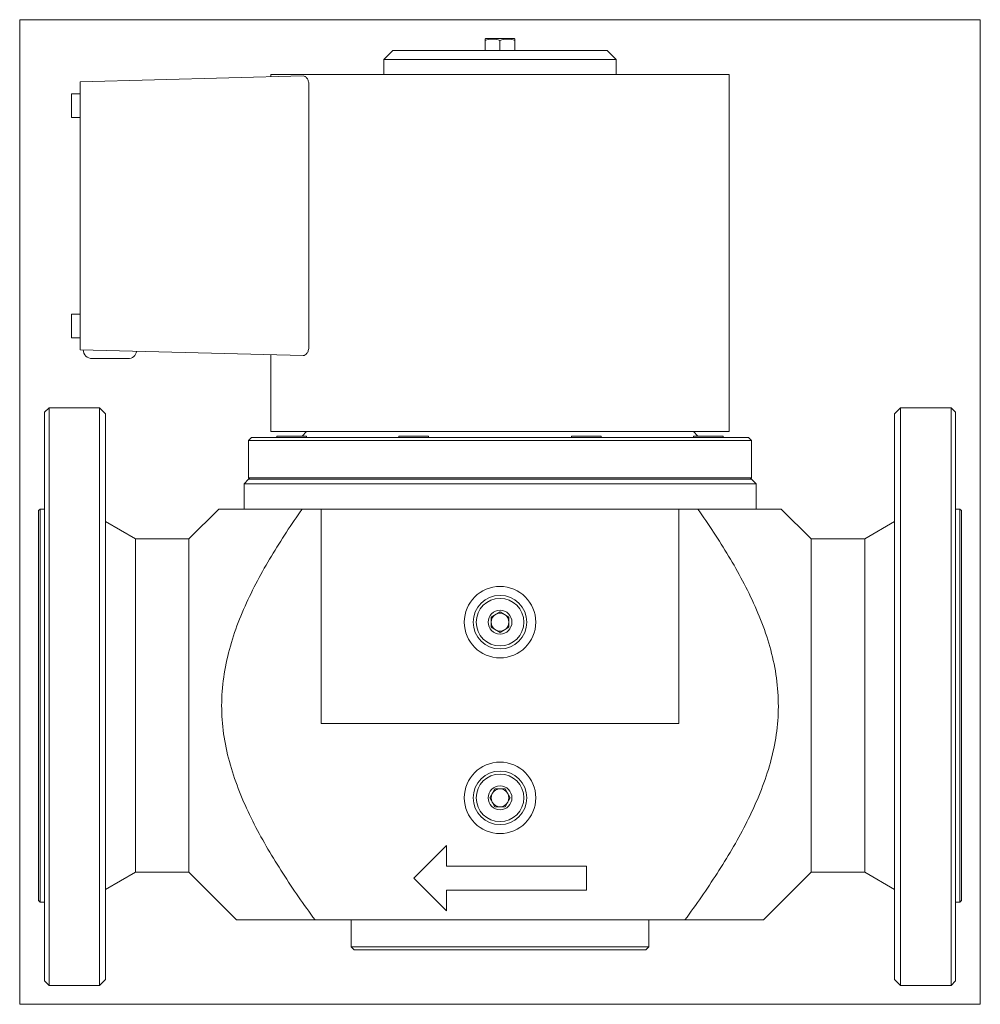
# Model space of a CAD drawing. Extents: x 122 to 445, y 53 to 384.
import ezdxf
from ezdxf.xclip import XClip

# ---------------------------------------------------------------- set-up
doc = ezdxf.new("R2010")
doc.units = 0
doc.header["$LTSCALE"] = 25.4
doc.header["$MEASUREMENT"] = 0
doc.header["$XCLIPFRAME"] = 2
doc.layers.get('0').update_dxf_attribs({"linetype": 'CONTINUOUS'})
for name, color, linetype in [('CEWKA_100', 7, 'CONTINUOUS'), ('WA_031_01_00_010', 7, 'CONTINUOUS'), ('WA_074_01_00_001', 7, 'CONTINUOUS'), ('WA_091_01_00_005', 7, 'CONTINUOUS'), ('WA_112_01_03B_G_', 7, 'CONTINUOUS'), ('Ś-006M6X12SZEŚC_', 7, 'CONTINUOUS'), ('Ś-027IMBUSM6X18', 7, 'CONTINUOUS')]:
    doc.layers.add(name, color=color, linetype=linetype)

# ---------------------------------------------------------------- blocks, each defined once
blk = doc.blocks.new('SE1')
at = {"layer": 'CEWKA_100', "color": 7, "linetype": 'CONTINUOUS', "lineweight": 0}
for p, q in [((142.54, 362.69), (217.41, 364.65)), ((206.54, 365.2), (206.54, 364.37)), ((360.54, 365.2), (206.54, 365.2)), ((360.54, 245.2), (360.54, 365.2)), ((142.54, 359.69), (142.54, 362.69)), ((219.33, 273.7), (219.33, 361.7)), ((142.54, 358.69), (139.54, 358.69)), ((139.54, 358.69), (139.54, 350.69)), ((142.54, 275.71), (142.54, 359.69)), ((139.54, 350.69), (142.54, 350.69)), ((142.54, 284.69), (139.54, 284.69)), ((139.54, 276.69), (139.54, 284.69)), ((139.54, 276.69), (142.54, 276.69)), ((142.54, 272.71), (142.54, 275.71)), ((217.41, 270.75), (142.54, 272.71)), ((146.54, 269.71), (158.54, 269.71)), ((206.54, 271.04), (206.54, 245.2)), ((360.54, 245.2), (206.54, 245.2))]:
    blk.add_line(p, q, dxfattribs=at)
for centre, start, end in [((146.54, 272.71), 180.4432, 270), ((158.54, 272.71), 270, 350.3966)]:
    blk.add_arc(centre, 3, start, end, dxfattribs=at)
for points, knots in [([(217.41, 364.65), (217.63, 364.66), (217.85, 364.6), (218.18, 364.41), (218.28, 364.33), (218.49, 364.14), (218.59, 364.03), (218.77, 363.77), (218.86, 363.63), (219.02, 363.31), (219.09, 363.13), (219.2, 362.75), (219.25, 362.55), (219.31, 362.14), (219.33, 361.92), (219.33, 361.7)], [0, 0, 0, 0, 0.25, 0.25, 0.375, 0.375, 0.5, 0.5, 0.625, 0.625, 0.75, 0.75, 0.875, 0.875, 1, 1, 1, 1]), ([(219.33, 273.7), (219.33, 273.48), (219.31, 273.27), (219.25, 272.86), (219.2, 272.65), (219.09, 272.28), (219.02, 272.1), (218.86, 271.78), (218.78, 271.64), (218.5, 271.25), (218.29, 271.06), (217.85, 270.81), (217.63, 270.75), (217.41, 270.75)], [0, 0, 0, 0, 0.125, 0.125, 0.25, 0.25, 0.375, 0.375, 0.5, 0.5, 0.75, 0.75, 1, 1, 1, 1])]:
    blk.add_open_spline(points, degree=3, knots=knots, dxfattribs=at)
at = {"layer": 'WA_031_01_00_010', "color": 7, "linetype": 'CONTINUOUS', "lineweight": 0}
for p, q in [((280.54, 182.93), (283.54, 184.67)), ((280.54, 179.47), (280.54, 182.93)), ((283.54, 184.67), (286.54, 182.93)), ((286.54, 182.93), (286.54, 179.47)), ((283.54, 177.74), (280.54, 179.47)), ((286.54, 179.47), (283.54, 177.74)), ((280.07, 122.2), (281.8, 125.2)), ((281.8, 125.2), (285.27, 125.2)), ((285.27, 125.2), (287, 122.2)), ((281.8, 119.2), (280.07, 122.2)), ((285.27, 119.2), (281.8, 119.2)), ((287, 122.2), (285.27, 119.2))]:
    blk.add_line(p, q, dxfattribs=at)
for centre, radius in [((283.54, 181.2), 9), ((283.54, 181.2), 8), ((283.54, 181.2), 4), ((283.54, 122.2), 9), ((283.54, 122.2), 8), ((283.54, 122.2), 4)]:
    blk.add_circle(centre, radius, dxfattribs=at)
for centre, start, end in [((283.54, 181.2), 120, 180), ((283.54, 181.2), 60, 120), ((283.54, 181.2), 0, 60), ((283.54, 181.2), 180, 240), ((283.54, 181.2), 240, 300), ((283.54, 181.2), 300, 360), ((283.54, 122.2), 150, 210), ((283.54, 122.2), 90, 150), ((283.54, 122.2), 30, 90), ((283.54, 122.2), 330, 30), ((283.54, 122.2), 210, 270), ((283.54, 122.2), 270, 330)]:
    blk.add_arc(centre, 3, start, end, dxfattribs=at)
at = {"layer": 'WA_074_01_00_001', "color": 7, "linetype": 'CONTINUOUS', "lineweight": 0}
for p, q in [((218.54, 245.2), (217.04, 243.7)), ((350.04, 243.7), (348.54, 245.2)), ((200.04, 243.2), (199.04, 242.2)), ((199.04, 242.2), (199.04, 229.7)), ((368.04, 242.2), (199.04, 242.2)), ((367.04, 243.2), (200.04, 243.2)), ((368.04, 242.2), (367.04, 243.2)), ((368.04, 229.7), (368.04, 242.2)), ((368.04, 229.7), (199.04, 229.7)), ((199.04, 229.7), (199.54, 229.2)), ((367.54, 229.2), (368.04, 229.7))]:
    blk.add_line(p, q, dxfattribs=at)
at = {"layer": 'WA_091_01_00_005', "color": 7, "linetype": 'CONTINUOUS', "lineweight": 0}
for p, q in [((247.54, 373.2), (244.54, 370.2)), ((247.54, 373.2), (319.54, 373.2)), ((322.54, 370.2), (319.54, 373.2)), ((244.54, 370.2), (244.54, 365.2)), ((322.54, 370.2), (244.54, 370.2)), ((322.54, 365.2), (322.54, 370.2))]:
    blk.add_line(p, q, dxfattribs=at)
at = {"layer": 'WA_112_01_03B_G_', "color": 7, "linetype": 'CONTINUOUS', "lineweight": 0}
for p, q in [((132.04, 253.2), (130.54, 251.7)), ((130.54, 60.7), (130.54, 251.7)), ((132.04, 253.2), (132.04, 59.2)), ((149.04, 253.2), (132.04, 253.2)), ((151.04, 251.2), (149.04, 253.2)), ((149.04, 59.2), (149.04, 253.2)), ((418.04, 253.2), (416.04, 251.2)), ((418.04, 59.2), (418.04, 253.2)), ((435.04, 253.2), (418.04, 253.2)), ((435.04, 253.2), (435.04, 59.2)), ((436.54, 251.7), (435.04, 253.2)), ((436.54, 60.7), (436.54, 251.7)), ((151.04, 61.2), (151.04, 251.2)), ((416.04, 61.2), (416.04, 251.2)), ((199.04, 229.2), (197.54, 227.7)), ((199.04, 229.2), (368.04, 229.2)), ((369.54, 227.7), (368.04, 229.2)), ((197.54, 227.7), (197.54, 219.2)), ((369.54, 227.7), (197.54, 227.7)), ((369.54, 219.2), (369.54, 227.7)), ((129.04, 219.2), (128.54, 218.7)), ((128.54, 87.7), (128.54, 218.7)), ((129.04, 219.2), (129.04, 87.2)), ((130.54, 219.2), (129.04, 219.2)), ((189.04, 219.2), (179.04, 209.2)), ((217.08, 219.2), (189.04, 219.2)), ((223.44, 219.2), (217.08, 219.2)), ((343.63, 219.2), (223.44, 219.2)), ((223.44, 147.2), (223.44, 219.2)), ((343.63, 147.2), (343.63, 219.2)), ((349.99, 219.2), (343.63, 219.2)), ((349.99, 219.2), (378.04, 219.2)), ((388.04, 209.2), (378.04, 219.2)), ((438.04, 219.2), (436.54, 219.2)), ((438.54, 218.7), (438.04, 219.2)), ((438.04, 219.2), (438.04, 87.2)), ((438.54, 218.7), (438.54, 87.7)), ((161.04, 209.2), (151.04, 214.98)), ((416.04, 214.98), (406.04, 209.2)), ((161.04, 97.2), (161.04, 209.2)), ((179.04, 209.2), (161.04, 209.2)), ((179.04, 209.2), (179.04, 97.2)), ((406.04, 209.2), (388.04, 209.2)), ((388.04, 209.2), (388.04, 97.2)), ((406.04, 209.2), (406.04, 97.2)), ((343.63, 147.2), (223.44, 147.2)), ((265.54, 106.2), (254.54, 95.2)), ((265.54, 99.2), (265.54, 106.2)), ((151.04, 91.43), (161.04, 97.2)), ((161.04, 97.2), (179.04, 97.2)), ((179.04, 97.2), (195.04, 81.2)), ((312.54, 99.2), (265.54, 99.2)), ((312.54, 91.2), (312.54, 99.2)), ((372.04, 81.2), (388.04, 97.2)), ((388.04, 97.2), (406.04, 97.2)), ((406.04, 97.2), (416.04, 91.43)), ((254.54, 95.2), (265.54, 84.2)), ((265.54, 84.2), (265.54, 91.2)), ((265.54, 91.2), (312.54, 91.2)), ((128.54, 87.7), (129.04, 87.2)), ((129.04, 87.2), (130.54, 87.2)), ((436.54, 87.2), (438.04, 87.2)), ((438.04, 87.2), (438.54, 87.7)), ((221.39, 81.2), (195.04, 81.2)), ((221.39, 81.2), (345.68, 81.2)), ((233.54, 81.2), (233.54, 72.2)), ((333.54, 72.2), (333.54, 81.2)), ((372.04, 81.2), (345.68, 81.2)), ((233.54, 72.2), (333.54, 72.2)), ((233.54, 72.2), (234.54, 71.2)), ((332.54, 71.2), (234.54, 71.2)), ((332.54, 71.2), (333.54, 72.2)), ((132.04, 59.2), (130.54, 60.7)), ((149.04, 59.2), (151.04, 61.2)), ((416.04, 61.2), (418.04, 59.2)), ((436.54, 60.7), (435.04, 59.2)), ((132.04, 59.2), (149.04, 59.2)), ((435.04, 59.2), (418.04, 59.2))]:
    blk.add_line(p, q, dxfattribs=at)
for centre in [(283.54, 181.2), (283.54, 122.2)]:
    blk.add_circle(centre, 12, dxfattribs=at)
for points, knots in [([(217.08, 219.2), (213.47, 214.05), (210, 208.81), (205.13, 200.69), (203.56, 197.94), (200.59, 192.33), (199.17, 189.46), (195.29, 180.74), (193.17, 174.79), (191.09, 165.49), (190.58, 162.31), (190.02, 155.96), (189.96, 152.79), (190.3, 146.48), (190.69, 143.32), (191.89, 137.04), (192.69, 133.94), (195.56, 124.86), (198.09, 119.03), (203.9, 107.66), (207.15, 102.19), (214.01, 91.52), (217.64, 86.32), (221.39, 81.2)], [0, 0, 0, 0, 0.125, 0.125, 0.1875, 0.1875, 0.25, 0.25, 0.375, 0.375, 0.4375, 0.4375, 0.5, 0.5, 0.5625, 0.5625, 0.625, 0.625, 0.75, 0.75, 0.875, 0.875, 1, 1, 1, 1]), ([(345.68, 81.2), (349.43, 86.32), (353.05, 91.52), (359.88, 102.12), (363.09, 107.53), (368.84, 118.73), (371.38, 124.5), (374.3, 133.64), (375.12, 136.77), (376.33, 143.02), (376.74, 146.16), (377.11, 152.48), (377.07, 155.67), (376.53, 162.07), (376.03, 165.26), (373.96, 174.6), (371.84, 180.61), (366.61, 192.36), (363.59, 197.94), (357.09, 208.79), (353.61, 214.04), (349.99, 219.2)], [0, 0, 0, 0, 0.125, 0.125, 0.25, 0.25, 0.375, 0.375, 0.4375, 0.4375, 0.5, 0.5, 0.5625, 0.5625, 0.625, 0.625, 0.75, 0.75, 0.875, 0.875, 1, 1, 1, 1])]:
    blk.add_open_spline(points, degree=3, knots=knots, dxfattribs=at)
at = {"layer": 'Ś-006M6X12SZEŚC_', "color": 7, "linetype": 'CONTINUOUS', "lineweight": 0}
for p, q in [((278.83, 377.2), (278.54, 377.03)), ((278.54, 377.03), (278.54, 376.58)), ((288.24, 377.2), (278.83, 377.2)), ((288.53, 377.03), (288.24, 377.2)), ((288.53, 376.59), (288.53, 377.03)), ((278.54, 376.58), (278.54, 373.2)), ((283.53, 376.59), (283.53, 373.2)), ((288.53, 376.59), (288.53, 373.2))]:
    blk.add_line(p, q, dxfattribs=at)
for centre, start, end in [((281.04, 369.76), 69.8948, 110.1284), ((286.03, 369.77), 69.8954, 110.151)]:
    blk.add_arc(centre, 7.26, start, end, dxfattribs=at)
at = {"layer": 'Ś-027IMBUSM6X18', "color": 7, "linetype": 'CONTINUOUS', "lineweight": 0}
for p, q in [((218.55, 243.7), (208.55, 243.7)), ((208.55, 243.7), (208.55, 243.2)), ((218.55, 243.2), (218.55, 243.7)), ((259.55, 243.7), (249.55, 243.7)), ((249.55, 243.7), (249.55, 243.2)), ((259.55, 243.2), (259.55, 243.7)), ((317.52, 243.7), (307.52, 243.7)), ((307.52, 243.7), (307.52, 243.2)), ((317.52, 243.2), (317.52, 243.7)), ((358.52, 243.7), (348.52, 243.7)), ((348.52, 243.7), (348.52, 243.2)), ((358.52, 243.2), (358.52, 243.7))]:
    blk.add_line(p, q, dxfattribs=at)

msp = doc.modelspace()

# ---------------------------------------------------------------- block references
at = {"color": 0, "lineweight": 0}
ref = msp.add_blockref('SE1', (0, 0), dxfattribs=at)
XClip(ref).set_block_clipping_path([(122.1852709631, 52.8523306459), (444.8852733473, 383.5523194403)])
ref.dxf.unprotected_set("ltscale", 0)

doc.saveas('drawing.dxf')
